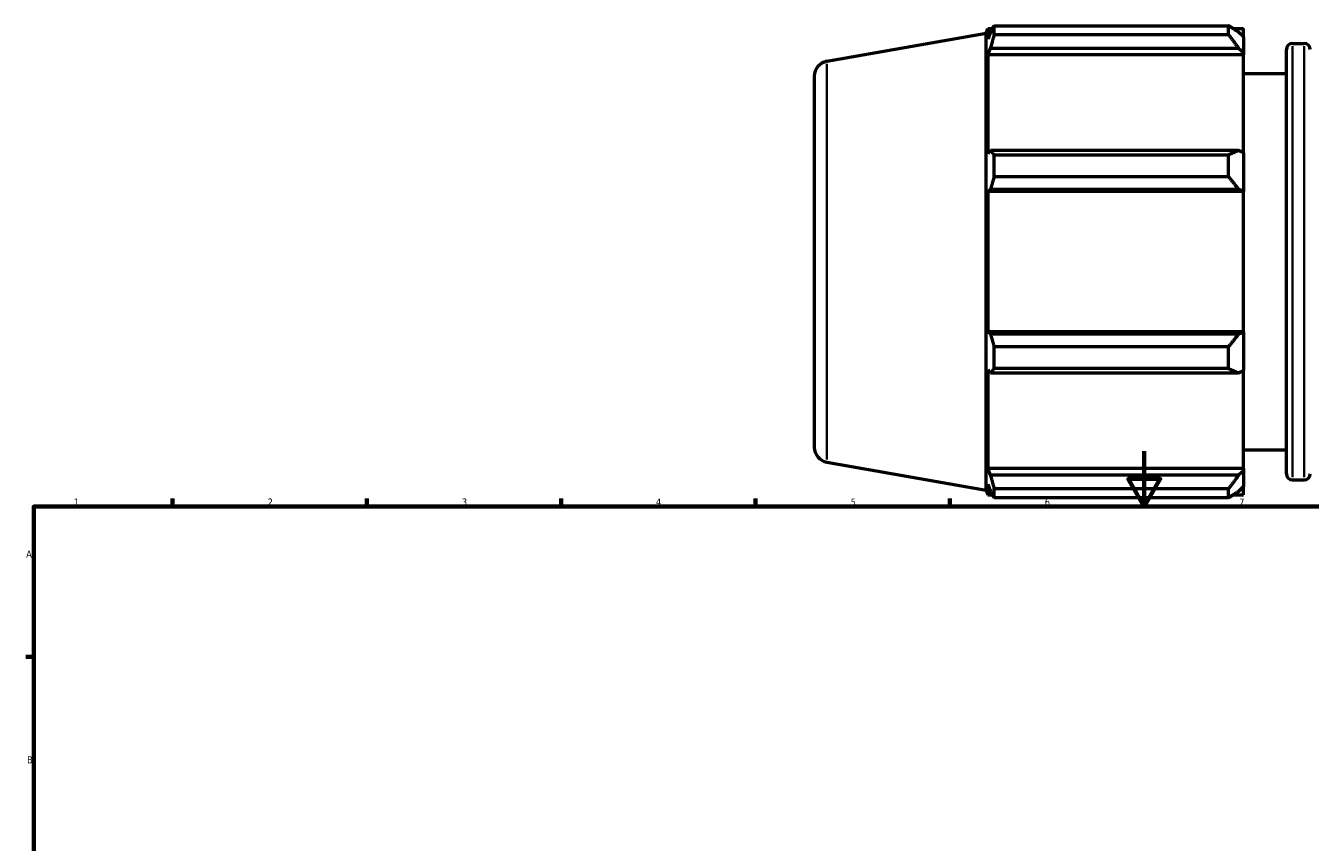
# Model space of a CAD drawing. Header units: millimetres. Extents: x -12 to 1398, y -216 to 1122.
# Tile 6 of 10: x 17 to 480, y 453 to 747. Entities that reach past the tile are written whole.
import ezdxf

# ---------------------------------------------------------------- set-up
doc = ezdxf.new("R2010")
doc.units = ezdxf.units.MM
for name, color, linetype, lineweight in [('Border (ISO)', 7, 'Continuous', 70), ('Visible (ISO)', 7, 'Continuous', 50), ('Visible Narrow (ISO)', 7, 'Continuous', 35)]:
    doc.layers.add(name, color=color, linetype=linetype, lineweight=lineweight)
doc.styles.add('Note Text (ISO)', font='tahoma.ttf')

# ---------------------------------------------------------------- blocks, each defined once
blk = doc.blocks.new('Borders Default Border')
at = {"layer": 'Border (ISO)'}
for p, q in [((70.08, 574), (70.08, 576.9)), ((140.17, 574), (140.17, 576.9)), ((210.25, 574), (210.25, 576.9)), ((280.33, 574), (280.33, 576.9)), ((350.42, 574), (350.42, 576.9)), ((20, 519.75), (17.1, 519.75))]:
    blk.add_line(p, q, dxfattribs=at)
at = {"layer": 'Border (ISO)', "flags": 128}
for points in [[(420.5, 594), (420.5, 574), (414.73, 584), (426.27, 584), (420.5, 574)], [(20, 20), (20, 574), (821, 574), (821, 20), (20, 20)]]:
    blk.add_lwpolyline(points, dxfattribs=at)
at = {"layer": 'Border (ISO)', "color": 232, "true_color": 0xca0064, "char_height": 2.5, "attachment_point": 7, "style": 'Note Text (ISO)'}
for s, insert in [('1', (34.48, 574.4)), ('2', (104.37, 574.4)), ('3', (174.43, 574.35)), ('4', (244.42, 574.4)), ('5', (314.64, 574.35)), ('6', (384.66, 574.35)), ('7', (454.77, 574.4)), ('A', (17.29, 555.62)), ('B', (17.59, 481.37))]:
    blk.add_mtext(s, dxfattribs=dict(at, insert=insert))

msp = doc.modelspace()

# ---------------------------------------------------------------- linework, layer by layer
at = {"layer": 'Visible (ISO)'}
for p, q in [((363.451, 744.762), (364.087, 746.509)), ((364.087, 746.509), (364.087, 742.613)), ((364.087, 746.509), (365.819, 746.509)), ((366.393, 744.225), (366.393, 747.498)), ((366.393, 747.498), (450.901, 747.498)), ((450.901, 744.225), (450.901, 747.498)), ((452.479, 746.509), (456.331, 746.509)), ((456.331, 743.477), (456.331, 746.509)), ((306.076, 734.645), (363.451, 744.762)), ((363.451, 579.926), (363.451, 744.762)), ((365.075, 745.203), (364.087, 742.613)), ((450.901, 744.225), (366.393, 744.225)), ((456.331, 743.477), (454.521, 745.203)), ((456.331, 743.477), (456.331, 737.802)), ((364.087, 736.999), (365.075, 739.407)), ((456.331, 736.999), (364.087, 736.999)), ((364.087, 736.999), (364.087, 701.207)), ((365.075, 739.407), (454.521, 739.407)), ((454.521, 739.407), (456.331, 737.802)), ((456.331, 737.802), (456.331, 736.999)), ((456.331, 701.625), (456.331, 736.999)), ((471.811, 585.809), (471.811, 738.879)), ((474.011, 741.079), (478.211, 741.079)), ((301.531, 729.229), (301.531, 595.459)), ((456.331, 730.219), (471.811, 730.219)), ((365.075, 702.461), (364.087, 701.207)), ((454.521, 702.461), (365.075, 702.461)), ((366.393, 692.988), (366.393, 700.888)), ((366.393, 700.888), (450.901, 700.888)), ((450.901, 692.988), (450.901, 700.888)), ((456.331, 701.625), (454.521, 702.461)), ((456.331, 701.625), (456.331, 687.925)), ((450.901, 692.988), (366.393, 692.988)), ((364.087, 687.653), (365.075, 688.469)), ((456.331, 687.653), (364.087, 687.653)), ((364.087, 687.653), (364.087, 637.035)), ((365.075, 688.469), (454.521, 688.469)), ((454.521, 688.469), (456.331, 687.925)), ((456.331, 687.925), (456.331, 687.653)), ((456.331, 637.035), (456.331, 687.653)), ((365.075, 636.219), (364.087, 637.035)), ((456.331, 637.035), (364.087, 637.035)), ((454.521, 636.219), (365.075, 636.219)), ((456.331, 636.763), (454.521, 636.219)), ((456.331, 637.035), (456.331, 636.763)), ((456.331, 636.763), (456.331, 623.063)), ((366.393, 623.799), (366.393, 631.7)), ((366.393, 631.7), (450.901, 631.7)), ((450.901, 623.799), (450.901, 631.7)), ((364.087, 623.481), (365.075, 622.227)), ((364.087, 623.481), (364.087, 587.689)), ((365.075, 622.227), (454.521, 622.227)), ((450.901, 623.799), (366.393, 623.799)), ((454.521, 622.227), (456.331, 623.063)), ((456.331, 587.689), (456.331, 623.063)), ((456.331, 594.469), (471.811, 594.469)), ((306.076, 590.042), (363.451, 579.926)), ((365.075, 585.28), (364.087, 587.689)), ((456.331, 587.689), (364.087, 587.689)), ((454.521, 585.28), (365.075, 585.28)), ((456.331, 586.886), (454.521, 585.28)), ((456.331, 587.689), (456.331, 586.886)), ((456.331, 586.886), (456.331, 581.211)), ((363.451, 579.926), (364.087, 578.179)), ((364.087, 582.074), (365.075, 579.485)), ((364.087, 582.074), (364.087, 578.179)), ((366.393, 577.19), (366.393, 580.462)), ((366.393, 580.462), (450.901, 580.462)), ((450.901, 577.19), (450.901, 580.462)), ((454.521, 579.485), (456.331, 581.211)), ((456.331, 578.179), (456.331, 581.211)), ((474.011, 583.609), (478.211, 583.609)), ((364.087, 578.179), (365.819, 578.179)), ((450.901, 577.19), (366.393, 577.19)), ((452.479, 578.179), (456.331, 578.179))]:
    msp.add_line(p, q, dxfattribs=at)
for centre, radius, start, end in [((474.011, 738.879), 2.2, 90, 180), ((478.211, 738.879), 2.2, 0, 90), ((307.031, 729.229), 5.5, 100, 180), ((307.031, 595.459), 5.5, 180, 260), ((474.011, 585.809), 2.2, 180, 270), ((478.211, 585.809), 2.2, 270, 0)]:
    msp.add_arc(centre, radius, start, end, dxfattribs=at)
for points, weights in [([(365.075, 745.203), (365.708, 746.327), (366.393, 747.498)], [1.00110913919, 1.00096305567, 1]), ([(454.521, 745.203), (452.784, 746.327), (450.901, 747.498)], [1.00629936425, 1.01205811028, 1.01701891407]), ([(366.393, 744.225), (365.708, 741.767), (365.075, 739.407)], [1, 1.00096305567, 1.00110913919]), ([(450.901, 744.225), (452.784, 741.767), (454.521, 739.407)], [1.01701891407, 1.01205811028, 1.00629936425]), ([(365.075, 702.461), (365.708, 701.691), (366.393, 700.888)], [1.00110913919, 1.00096305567, 1]), ([(454.521, 702.461), (452.784, 701.691), (450.901, 700.888)], [1.00629936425, 1.01205811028, 1.01701891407]), ([(366.393, 692.988), (365.708, 690.682), (365.075, 688.469)], [1, 1.00096305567, 1.00110913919]), ([(450.901, 692.988), (452.784, 690.682), (454.521, 688.469)], [1.01701891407, 1.01205811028, 1.00629936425]), ([(365.075, 636.219), (365.708, 634.005), (366.393, 631.7)], [1.00110913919, 1.00096305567, 1]), ([(454.521, 636.219), (452.784, 634.005), (450.901, 631.7)], [1.00629936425, 1.01205811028, 1.01701891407]), ([(366.393, 623.799), (365.708, 622.997), (365.075, 622.227)], [1, 1.00096305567, 1.00110913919]), ([(450.901, 623.799), (452.784, 622.997), (454.521, 622.227)], [1.01701891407, 1.01205811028, 1.00629936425]), ([(365.075, 585.28), (365.708, 582.921), (366.393, 580.462)], [1.00110913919, 1.00096305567, 1]), ([(454.521, 585.28), (452.784, 582.921), (450.901, 580.462)], [1.00629936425, 1.01205811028, 1.01701891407]), ([(366.393, 577.19), (365.708, 578.361), (365.075, 579.485)], [1, 1.00096305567, 1.00110913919]), ([(450.901, 577.19), (452.784, 578.361), (454.521, 579.485)], [1.01701891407, 1.01205811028, 1.00629936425])]:
    msp.add_rational_spline(points, weights, degree=2, dxfattribs=at)
at = {"layer": 'Visible Narrow (ISO)'}
for p, q in [((474.011, 740.109), (474.011, 584.578)), ((478.211, 584.578), (478.211, 740.109)), ((306.076, 590.933), (306.076, 733.755))]:
    msp.add_line(p, q, dxfattribs=at)

# ---------------------------------------------------------------- block references
msp.add_blockref('Borders Default Border', (0, 0))

doc.saveas('drawing.dxf')
